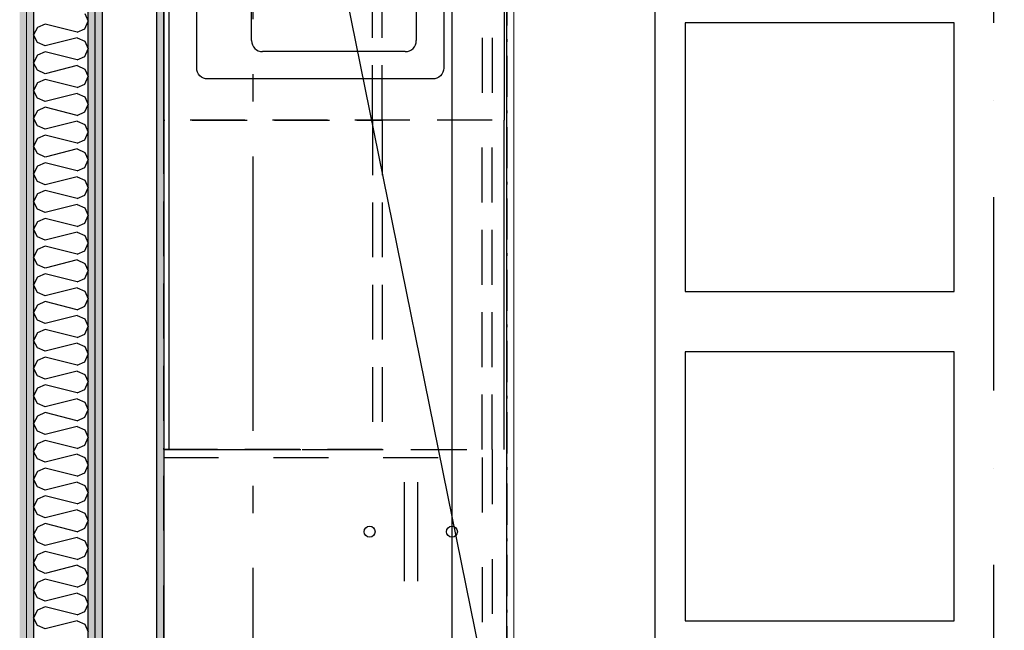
# Model space of a CAD drawing. Header units: millimetres. Extents: x -117798 to 93698, y -182207 to 252400.
# Tile 241 of 256: x -67898 to -66104, y -11379 to -10266. Entities that reach past the tile are written whole.
import ezdxf
from ezdxf.enums import TextEntityAlignment as Align

# ---------------------------------------------------------------- set-up
doc = ezdxf.new("R2010")
doc.units = ezdxf.units.MM
doc.header["$LTSCALE"] = 0.5
doc.header["$MEASUREMENT"] = 0
for name, pattern in [('Akselinje', [1500, 1000, -200, 100, -200]), ('Over snittplan', [260, 150, -50, 10, -50]), ('PLINE', [0]), ('Prikk & stiplet', [1340.555525, 705.555534, -352.777767, 0, -282.222223]), ('Stipling', [400, 200, -200]), ('Under snittplan', [300, 200, -100])]:
    doc.linetypes.add(name, pattern=pattern)
doc.layers.add('236- Innvendig kledning og overflate(Nye konstruksjoner)', color=7, linetype='Continuous', lineweight=0)
for name, color, linetype in [('242- Ikke-bærende innervegger (Skravur)(Nye konstruksjoner)', 7, 'Continuous'), ('242- Ikke-bærende innervegger(Nye konstruksjoner)', 7, 'Continuous'), ('245- Skjørt (Skravur)(Nye konstruksjoner)', 7, 'Continuous'), ('245- Skjørt(Nye konstruksjoner)', 7, 'Continuous'), ('246- Kledning og overflate (innervegger)(Nye konstruksjoner)', 7, 'Continuous'), ('256- Faste himlinger og overflatebehandling(Nye konstruksjoner)', 7, 'Continuous'), ('273- Kjøkkeninnredning(Nye konstruksjoner)', 7, 'Continuous'), ('82-- Modullinjer', 7, 'Continuous'), ('852- Snittmarkør', 7, 'Continuous'), ('862- M___Nettoareal(Nye konstruksjoner)', 7, 'Continuous'), ('862- M___Nettoareal(Polylinje)(Nye konstruksjoner)', 7, 'Continuous'), ('862- M___Nettoareal(Tekst)(Nye konstruksjoner)', 7, 'Continuous')]:
    doc.layers.add(name, color=color, linetype=linetype)
doc.styles.add('GENERATED_STYLE_1', font='arial.ttf')
doc.styles.add('GENERATED_STYLE_4', font='arial.ttf')
pattern_1 = [(270, (0, 0), (86.60254, 0), [0, -50]), (270, (43.3, -25), (86.60254, 0), [0, -50])]
pattern_2 = [(90, (0, 0), (-86.60254, 0), [0, -50]), (90, (-43.3, 25), (-86.60254, 0), [0, -50])]

# ---------------------------------------------------------------- blocks, each defined once
blk = doc.blocks.new('Personal_A-203_8', base_point=(-63784.6, -7535.4))
at = {"layer": '862- M___Nettoareal(Polylinje)(Nye konstruksjoner)', "linetype": 'PLINE', "flags": 128}
blk.add_lwpolyline([(-67635.7, -5151.9), (-67635.7, -8254.4), (-66998.2, -8254.4), (-66998.2, -8579.4), (-67635.7, -8579.4), (-67635.7, -11724.4), (-66998.2, -11724.4), (-66998.2, -11954.4), (-61678.2, -11954.4), (-61678.2, -11916.9), (-61540.7, -11916.9), (-61540.7, -8516.9), (-61678.2, -8516.9), (-61678.2, -8316.9), (-61540.7, -8316.9), (-61540.7, -4916.9), (-61678.2, -4916.9), (-61678.2, -4716.9), (-61540.7, -4716.9), (-61540.7, -3686.9), (-66305.1, -3686.9), (-67007.4, -5151.9)], close=True, dxfattribs=at)
at = {"layer": '862- M___Nettoareal(Tekst)(Nye konstruksjoner)', "style": 'GENERATED_STYLE_1'}
for tag, height, p in [('DUMMY_862', 150, (-63902.5, -7129.5)), ('ROOM_NAME', 150, (-63902.5, -7975.7)), ('DUMMY_861', 100, (-64059.6, -7575.4)), ('ROOM_NUMBER', 100, (-64059.6, -7964.2)), ('DUMMY_863', 100, (-63666.7, -7941.4))]:
    blk.add_attdef(tag, text='', height=height, rotation=90, dxfattribs=at).set_placement(p, align=Align.TOP_LEFT)
blk = doc.blocks.new('*X259')
at = {"layer": '242- Ikke-bærende innervegger (Skravur)(Nye konstruksjoner)', "linetype": 'PLINE'}
for p, q in [((-67779.7, -10255.1), (-67773.2, -10269)), ((-67851.9, -10274.3), (-67865.5, -10280.4)), ((-67793.2, -10288.9), (-67851.9, -10274.3)), ((-67779.7, -10282.8), (-67773.2, -10269)), ((-67865.5, -10280.4), (-67873.2, -10294.2)), ((-67865.5, -10308.1), (-67873.2, -10294.2)), ((-67793.2, -10288.9), (-67779.7, -10282.8)), ((-67851.9, -10314.2), (-67865.5, -10308.1)), ((-67793.2, -10299.6), (-67851.9, -10314.2)), ((-67793.2, -10299.6), (-67779.7, -10305.7)), ((-67779.7, -10305.7), (-67773.2, -10319.5)), ((-67865.5, -10331), (-67873.2, -10344.8)), ((-67851.9, -10324.9), (-67865.5, -10331)), ((-67793.2, -10339.5), (-67851.9, -10324.9)), ((-67779.7, -10333.4), (-67773.2, -10319.5)), ((-67865.5, -10358.6), (-67873.2, -10344.8)), ((-67793.2, -10339.5), (-67779.7, -10333.4)), ((-67851.9, -10364.8), (-67865.5, -10358.6)), ((-67793.2, -10350.1), (-67851.9, -10364.8)), ((-67793.2, -10350.1), (-67779.7, -10356.3)), ((-67779.7, -10356.3), (-67773.2, -10370.1)), ((-67865.5, -10381.6), (-67873.2, -10395.4)), ((-67851.9, -10375.4), (-67865.5, -10381.6)), ((-67793.2, -10390.1), (-67851.9, -10375.4)), ((-67793.2, -10390.1), (-67779.7, -10383.9)), ((-67779.7, -10383.9), (-67773.2, -10370.1)), ((-67865.5, -10409.2), (-67873.2, -10395.4)), ((-67793.2, -10400.7), (-67851.9, -10415.4)), ((-67793.2, -10400.7), (-67779.7, -10406.9)), ((-67851.9, -10415.4), (-67865.5, -10409.2)), ((-67779.7, -10406.9), (-67773.2, -10420.7)), ((-67779.7, -10434.5), (-67773.2, -10420.7)), ((-67865.5, -10432.2), (-67873.2, -10446)), ((-67851.9, -10426), (-67865.5, -10432.2)), ((-67793.2, -10440.7), (-67851.9, -10426)), ((-67793.2, -10440.7), (-67779.7, -10434.5)), ((-67865.5, -10459.8), (-67873.2, -10446)), ((-67793.2, -10451.3), (-67851.9, -10466)), ((-67793.2, -10451.3), (-67779.7, -10457.5)), ((-67779.7, -10457.5), (-67773.2, -10471.3)), ((-67851.9, -10466), (-67865.5, -10459.8)), ((-67779.7, -10485.1), (-67773.2, -10471.3)), ((-67865.5, -10482.8), (-67873.2, -10496.6)), ((-67851.9, -10476.6), (-67865.5, -10482.8)), ((-67793.2, -10491.3), (-67851.9, -10476.6)), ((-67793.2, -10491.3), (-67779.7, -10485.1)), ((-67865.5, -10510.4), (-67873.2, -10496.6)), ((-67851.9, -10516.6), (-67865.5, -10510.4)), ((-67793.2, -10501.9), (-67851.9, -10516.6)), ((-67793.2, -10501.9), (-67779.7, -10508.1)), ((-67779.7, -10508.1), (-67773.2, -10521.9)), ((-67851.9, -10527.2), (-67865.5, -10533.4)), ((-67793.2, -10541.9), (-67851.9, -10527.2)), ((-67779.7, -10535.7), (-67773.2, -10521.9)), ((-67865.5, -10533.4), (-67873.2, -10547.2)), ((-67865.5, -10561), (-67873.2, -10547.2)), ((-67793.2, -10541.9), (-67779.7, -10535.7)), ((-67851.9, -10567.2), (-67865.5, -10561)), ((-67793.2, -10552.5), (-67851.9, -10567.2)), ((-67793.2, -10552.5), (-67779.7, -10558.7)), ((-67779.7, -10558.7), (-67773.2, -10572.5)), ((-67851.9, -10577.8), (-67865.5, -10583.9)), ((-67793.2, -10592.4), (-67851.9, -10577.8)), ((-67779.7, -10586.3), (-67773.2, -10572.5)), ((-67865.5, -10583.9), (-67873.2, -10597.8)), ((-67865.5, -10611.6), (-67873.2, -10597.8)), ((-67793.2, -10592.4), (-67779.7, -10586.3)), ((-67851.9, -10617.7), (-67865.5, -10611.6)), ((-67793.2, -10603.1), (-67851.9, -10617.7)), ((-67793.2, -10603.1), (-67779.7, -10609.2)), ((-67779.7, -10609.2), (-67773.2, -10623.1)), ((-67865.5, -10634.5), (-67873.2, -10648.3)), ((-67851.9, -10628.4), (-67865.5, -10634.5)), ((-67793.2, -10643), (-67851.9, -10628.4)), ((-67793.2, -10643), (-67779.7, -10636.9)), ((-67779.7, -10636.9), (-67773.2, -10623.1)), ((-67865.5, -10662.2), (-67873.2, -10648.3)), ((-67793.2, -10653.7), (-67851.9, -10668.3)), ((-67793.2, -10653.7), (-67779.7, -10659.8)), ((-67851.9, -10668.3), (-67865.5, -10662.2)), ((-67779.7, -10659.8), (-67773.2, -10673.6)), ((-67865.5, -10685.1), (-67873.2, -10698.9)), ((-67851.9, -10679), (-67865.5, -10685.1)), ((-67793.2, -10693.6), (-67851.9, -10679)), ((-67793.2, -10693.6), (-67779.7, -10687.5)), ((-67779.7, -10687.5), (-67773.2, -10673.6)), ((-67865.5, -10712.8), (-67873.2, -10698.9)), ((-67793.2, -10704.2), (-67851.9, -10718.9)), ((-67793.2, -10704.2), (-67779.7, -10710.4)), ((-67851.9, -10718.9), (-67865.5, -10712.8)), ((-67779.7, -10710.4), (-67773.2, -10724.2)), ((-67779.7, -10738), (-67773.2, -10724.2)), ((-67865.5, -10735.7), (-67873.2, -10749.5)), ((-67851.9, -10729.5), (-67865.5, -10735.7)), ((-67793.2, -10744.2), (-67851.9, -10729.5)), ((-67793.2, -10744.2), (-67779.7, -10738)), ((-67865.5, -10763.3), (-67873.2, -10749.5)), ((-67793.2, -10754.8), (-67851.9, -10769.5)), ((-67793.2, -10754.8), (-67779.7, -10761)), ((-67779.7, -10761), (-67773.2, -10774.8)), ((-67851.9, -10769.5), (-67865.5, -10763.3)), ((-67851.9, -10780.1), (-67865.5, -10786.3)), ((-67793.2, -10794.8), (-67851.9, -10780.1)), ((-67779.7, -10788.6), (-67773.2, -10774.8)), ((-67865.5, -10786.3), (-67873.2, -10800.1)), ((-67793.2, -10794.8), (-67779.7, -10788.6)), ((-67865.5, -10813.9), (-67873.2, -10800.1)), ((-67851.9, -10820.1), (-67865.5, -10813.9)), ((-67793.2, -10805.4), (-67851.9, -10820.1)), ((-67793.2, -10805.4), (-67779.7, -10811.6)), ((-67779.7, -10811.6), (-67773.2, -10825.4)), ((-67851.9, -10830.7), (-67865.5, -10836.9)), ((-67793.2, -10845.4), (-67851.9, -10830.7)), ((-67779.7, -10839.2), (-67773.2, -10825.4)), ((-67865.5, -10836.9), (-67873.2, -10850.7)), ((-67865.5, -10864.5), (-67873.2, -10850.7)), ((-67793.2, -10845.4), (-67779.7, -10839.2)), ((-67851.9, -10870.7), (-67865.5, -10864.5)), ((-67793.2, -10856), (-67851.9, -10870.7)), ((-67793.2, -10856), (-67779.7, -10862.2)), ((-67779.7, -10862.2), (-67773.2, -10876)), ((-67865.5, -10887.5), (-67873.2, -10901.3)), ((-67851.9, -10881.3), (-67865.5, -10887.5)), ((-67793.2, -10896), (-67851.9, -10881.3)), ((-67779.7, -10889.8), (-67773.2, -10876)), ((-67865.5, -10915.1), (-67873.2, -10901.3)), ((-67793.2, -10896), (-67779.7, -10889.8)), ((-67851.9, -10921.3), (-67865.5, -10915.1)), ((-67793.2, -10906.6), (-67851.9, -10921.3)), ((-67793.2, -10906.6), (-67779.7, -10912.8)), ((-67779.7, -10912.8), (-67773.2, -10926.6)), ((-67865.5, -10938.1), (-67873.2, -10951.9)), ((-67851.9, -10931.9), (-67865.5, -10938.1)), ((-67793.2, -10946.6), (-67851.9, -10931.9)), ((-67793.2, -10946.6), (-67779.7, -10940.4)), ((-67779.7, -10940.4), (-67773.2, -10926.6)), ((-67865.5, -10965.7), (-67873.2, -10951.9)), ((-67793.2, -10957.2), (-67851.9, -10971.8)), ((-67793.2, -10957.2), (-67779.7, -10963.3)), ((-67851.9, -10971.8), (-67865.5, -10965.7)), ((-67779.7, -10963.3), (-67773.2, -10977.2)), ((-67779.7, -10991), (-67773.2, -10977.2)), ((-67865.5, -10988.6), (-67873.2, -11002.5)), ((-67851.9, -10982.5), (-67865.5, -10988.6)), ((-67793.2, -10997.1), (-67851.9, -10982.5)), ((-67793.2, -10997.1), (-67779.7, -10991)), ((-67865.5, -11016.3), (-67873.2, -11002.5)), ((-67793.2, -11007.8), (-67851.9, -11022.4)), ((-67793.2, -11007.8), (-67779.7, -11013.9)), ((-67851.9, -11022.4), (-67865.5, -11016.3)), ((-67779.7, -11013.9), (-67773.2, -11027.7)), ((-67779.7, -11041.6), (-67773.2, -11027.7)), ((-67865.5, -11039.2), (-67873.2, -11053)), ((-67851.9, -11033.1), (-67865.5, -11039.2)), ((-67793.2, -11047.7), (-67851.9, -11033.1)), ((-67793.2, -11047.7), (-67779.7, -11041.6)), ((-67865.5, -11066.9), (-67873.2, -11053)), ((-67851.9, -11073), (-67865.5, -11066.9)), ((-67793.2, -11058.4), (-67851.9, -11073)), ((-67793.2, -11058.4), (-67779.7, -11064.5)), ((-67779.7, -11064.5), (-67773.2, -11078.3)), ((-67851.9, -11083.6), (-67865.5, -11089.8)), ((-67793.2, -11098.3), (-67851.9, -11083.6)), ((-67779.7, -11092.1), (-67773.2, -11078.3)), ((-67865.5, -11089.8), (-67873.2, -11103.6)), ((-67793.2, -11098.3), (-67779.7, -11092.1)), ((-67865.5, -11117.4), (-67873.2, -11103.6)), ((-67851.9, -11123.6), (-67865.5, -11117.4)), ((-67793.2, -11108.9), (-67851.9, -11123.6)), ((-67793.2, -11108.9), (-67779.7, -11115.1)), ((-67779.7, -11115.1), (-67773.2, -11128.9)), ((-67851.9, -11134.2), (-67865.5, -11140.4)), ((-67793.2, -11148.9), (-67851.9, -11134.2)), ((-67779.7, -11142.7), (-67773.2, -11128.9)), ((-67865.5, -11140.4), (-67873.2, -11154.2)), ((-67865.5, -11168), (-67873.2, -11154.2)), ((-67793.2, -11148.9), (-67779.7, -11142.7)), ((-67851.9, -11174.2), (-67865.5, -11168)), ((-67793.2, -11159.5), (-67851.9, -11174.2)), ((-67793.2, -11159.5), (-67779.7, -11165.7)), ((-67779.7, -11165.7), (-67773.2, -11179.5)), ((-67865.5, -11191), (-67873.2, -11204.8)), ((-67851.9, -11184.8), (-67865.5, -11191)), ((-67793.2, -11199.5), (-67851.9, -11184.8)), ((-67779.7, -11193.3), (-67773.2, -11179.5)), ((-67865.5, -11218.6), (-67873.2, -11204.8)), ((-67793.2, -11210.1), (-67851.9, -11224.8)), ((-67793.2, -11199.5), (-67779.7, -11193.3)), ((-67793.2, -11210.1), (-67779.7, -11216.3)), ((-67851.9, -11224.8), (-67865.5, -11218.6)), ((-67779.7, -11216.3), (-67773.2, -11230.1)), ((-67865.5, -11241.6), (-67873.2, -11255.4)), ((-67851.9, -11235.4), (-67865.5, -11241.6)), ((-67793.2, -11250.1), (-67851.9, -11235.4)), ((-67793.2, -11250.1), (-67779.7, -11243.9)), ((-67779.7, -11243.9), (-67773.2, -11230.1)), ((-67865.5, -11269.2), (-67873.2, -11255.4)), ((-67793.2, -11260.7), (-67851.9, -11275.4)), ((-67793.2, -11260.7), (-67779.7, -11266.9)), ((-67851.9, -11275.4), (-67865.5, -11269.2)), ((-67779.7, -11266.9), (-67773.2, -11280.7)), ((-67779.7, -11294.5), (-67773.2, -11280.7)), ((-67865.5, -11292.2), (-67873.2, -11306)), ((-67851.9, -11286), (-67865.5, -11292.2)), ((-67793.2, -11300.7), (-67851.9, -11286)), ((-67793.2, -11300.7), (-67779.7, -11294.5)), ((-67865.5, -11319.8), (-67873.2, -11306)), ((-67793.2, -11311.3), (-67851.9, -11325.9)), ((-67793.2, -11311.3), (-67779.7, -11317.4)), ((-67779.7, -11317.4), (-67773.2, -11331.3)), ((-67851.9, -11325.9), (-67865.5, -11319.8)), ((-67779.7, -11345.1), (-67773.2, -11331.3)), ((-67865.5, -11342.7), (-67873.2, -11356.6)), ((-67851.9, -11336.6), (-67865.5, -11342.7)), ((-67793.2, -11351.2), (-67851.9, -11336.6)), ((-67793.2, -11351.2), (-67779.7, -11345.1)), ((-67865.5, -11370.4), (-67873.2, -11356.6)), ((-67851.9, -11376.5), (-67865.5, -11370.4)), ((-67793.2, -11361.9), (-67851.9, -11376.5)), ((-67793.2, -11361.9), (-67779.7, -11368)), ((-67779.7, -11368), (-67773.2, -11381.8))]:
    blk.add_line(p, q, dxfattribs=at)
blk = doc.blocks.new('Underskap[184]', base_point=(-67635.7, -9849.4))
at = {"layer": '273- Kjøkkeninnredning(Nye konstruksjoner)', "linetype": 'Under snittplan'}
for p, q in [((-67635.7, -10449.4), (-67635.7, -9849.4)), ((-67635.7, -9849.4), (-67037.7, -9849.4)), ((-67055.7, -9849.4), (-67055.7, -10449.4)), ((-67037.7, -9849.4), (-67037.7, -10449.4)), ((-67037.7, -10449.4), (-67635.7, -10449.4))]:
    blk.add_line(p, q, dxfattribs=at)
at = {"layer": '273- Kjøkkeninnredning(Nye konstruksjoner)', "linetype": 'PLINE'}
for p, q in [((-67635.7, -10449.4), (-67635.7, -9849.4)), ((-67015.7, -9849.4), (-67015.7, -10449.4)), ((-67455.7, -9974.4), (-67195.7, -9974.4)), ((-67475.7, -10304.4), (-67475.7, -9994.4)), ((-67175.7, -9994.4), (-67175.7, -10304.4)), ((-67195.7, -10324.4), (-67455.7, -10324.4))]:
    blk.add_line(p, q, dxfattribs=at)
at = {"layer": '273- Kjøkkeninnredning(Nye konstruksjoner)', "linetype": 'PLINE', "flags": 128}
for points in [[(-67125.7, -9944.4), (-67125.7, -10354.4, -0.414214), (-67145.7, -10374.4), (-67555.7, -10374.4, -0.414214), (-67575.7, -10354.4), (-67575.7, -9944.4, -0.414214), (-67555.7, -9924.4), (-67145.7, -9924.4, -0.414214)], [(-67504.7, -10129.5), (-67504.7, -10140.4), (-67555.7, -10140.4, 1), (-67555.7, -10158.4), (-67504.7, -10158.4), (-67504.7, -10169.4), (-67569.7, -10169.4), (-67569.7, -10129.5)], [(-67357.8, -10140.4, -1), (-67357.8, -10158.4), (-67555.7, -10158.4, -1), (-67555.7, -10140.4)]]:
    blk.add_lwpolyline(points, format="xyb", close=True, dxfattribs=at)
for points in [[(-67468.7, -10129.7), (-67468.7, -10140.4), (-67503.7, -10140.4), (-67503.7, -10129.7)], [(-67468.7, -10169.1), (-67503.7, -10169.1), (-67503.7, -10158.4), (-67468.7, -10158.4)]]:
    blk.add_lwpolyline(points, close=True, dxfattribs=at)
at = {"layer": '273- Kjøkkeninnredning(Nye konstruksjoner)', "linetype": 'PLINE'}
blk.add_circle((-67375.7, -10149.4), 30, dxfattribs=at)
for centre, start, end in [((-67455.7, -9994.4), 90, 180), ((-67195.7, -9994.4), 0, 90), ((-67455.7, -10304.4), 180, 270), ((-67195.7, -10304.4), 270, 0)]:
    blk.add_arc(centre, 20, start, end, dxfattribs=at)
blk = doc.blocks.new('Overskap[188]', base_point=(-67635.7, -10449.4))
at = {"layer": '273- Kjøkkeninnredning(Nye konstruksjoner)', "linetype": 'Under snittplan'}
blk.add_line((-67255.7, -10449.4), (-67255.7, -9849.4), dxfattribs=at)
at = {"layer": '273- Kjøkkeninnredning(Nye konstruksjoner)', "linetype": 'Under snittplan', "flags": 128}
blk.add_lwpolyline([(-67237.7, -10449.4), (-67237.7, -9849.4), (-67635.7, -9849.4), (-67635.7, -10449.4)], close=True, dxfattribs=at)
blk = doc.blocks.new('Standard grid marker[211]', base_point=(-67473.2, 26434.4))
at = {"layer": '82-- Modullinjer', "linetype": 'Akselinje'}
blk.add_line((-67473.2, 26234.4), (-67473.2, -50374.4), dxfattribs=at)
at = {"layer": '82-- Modullinjer', "style": 'GENERATED_STYLE_4'}
for tag, p in [('AC_MarkerText_1_0', (-67600.7, 26644.4)), ('AC_MarkerText_1_1', (-67600.7, -50864.4))]:
    blk.add_attdef(tag, text='', height=175, rotation=90, dxfattribs=at).set_placement(p, align=Align.TOP_CENTER)
blk = doc.blocks.new('Underskap[234]', base_point=(-67635.7, -11049.4))
at = {"layer": '273- Kjøkkeninnredning(Nye konstruksjoner)', "linetype": 'Under snittplan'}
for p, q in [((-67037.7, -10449.4), (-67635.7, -10449.4)), ((-67635.7, -10449.4), (-67635.7, -11049.4)), ((-67055.7, -11049.4), (-67055.7, -10449.4)), ((-67037.7, -11049.4), (-67037.7, -10449.4)), ((-67635.7, -11049.4), (-67037.7, -11049.4))]:
    blk.add_line(p, q, dxfattribs=at)
at = {"layer": '273- Kjøkkeninnredning(Nye konstruksjoner)', "linetype": 'PLINE'}
for p, q in [((-67635.7, -10449.4), (-67635.7, -11049.4)), ((-67015.7, -11049.4), (-67015.7, -10449.4))]:
    blk.add_line(p, q, dxfattribs=at)
blk = doc.blocks.new('Overskap[235]', base_point=(-67635.7, -10449.4))
at = {"layer": '273- Kjøkkeninnredning(Nye konstruksjoner)', "linetype": 'Under snittplan'}
blk.add_line((-67255.7, -10449.4), (-67255.7, -11049.4), dxfattribs=at)
at = {"layer": '273- Kjøkkeninnredning(Nye konstruksjoner)', "linetype": 'Under snittplan', "flags": 128}
blk.add_lwpolyline([(-67237.7, -10449.4), (-67237.7, -11049.4), (-67635.7, -11049.4), (-67635.7, -10449.4)], close=True, dxfattribs=at)
blk = doc.blocks.new('Høyskap[254]', base_point=(-67635.7, -11049.4))
at = {"layer": '273- Kjøkkeninnredning(Nye konstruksjoner)', "linetype": 'Stipling'}
for p, q in [((-67635.7, -11064.4), (-67055.7, -11064.4)), ((-67055.7, -11064.4), (-67055.7, -11664.4)), ((-67055.7, -11664.4), (-67635.7, -11664.4))]:
    blk.add_line(p, q, dxfattribs=at)
at = {"layer": '273- Kjøkkeninnredning(Nye konstruksjoner)', "linetype": 'Stipling', "flags": 128}
blk.add_lwpolyline([(-67037.7, -11049.4), (-67037.7, -11724.4), (-67635.7, -11724.4), (-67635.7, -11049.4)], close=True, dxfattribs=at)

msp = doc.modelspace()

# ---------------------------------------------------------------- hatches: boundary and pattern name
at = {"layer": '242- Ikke-bærende innervegger (Skravur)(Nye konstruksjoner)', "linetype": 'Continuous'}
h = msp.add_hatch(dxfattribs=at)
h.set_pattern_fill('Gips', color=256, style=0, pattern_type=2)
h.set_pattern_definition(pattern_1)
h.paths.add_polyline_path([(-67898.2, -5014.4), (-67898.2, -12016.9), (-67885.7, -12016.9), (-67885.7, -5014.4)])
h = msp.add_hatch(dxfattribs=at)
h.set_pattern_fill('Gips', color=256, style=0, pattern_type=2)
h.set_pattern_definition(pattern_1)
h.paths.add_polyline_path([(-67885.7, -5026.9), (-67885.7, -12016.9), (-67873.2, -12016.9), (-67873.2, -5026.9)])
h = msp.add_hatch(dxfattribs=at)
h.set_pattern_fill('Gips', color=256, style=0, pattern_type=2)
h.set_pattern_definition(pattern_1)
h.paths.add_polyline_path([(-67773.2, -5139.4), (-67773.2, -12016.9), (-67760.7, -12016.9), (-67760.7, -5139.4)])
h = msp.add_hatch(dxfattribs=at)
h.set_pattern_fill('Gips', color=256, style=0, pattern_type=2)
h.set_pattern_definition(pattern_1)
h.paths.add_polyline_path([(-67760.7, -5151.9), (-67760.7, -12016.9), (-67748.2, -12016.9), (-67748.2, -5151.9)])
h = msp.add_hatch(dxfattribs=at)
h.set_pattern_fill('Gips', color=256, style=0, pattern_type=2)
h.set_pattern_definition(pattern_2)
h.paths.add_polyline_path([(-67635.7, -11724.4), (-67635.7, -5151.9), (-67648.2, -5151.9), (-67648.2, -11724.4)])
at = {"layer": '245- Skjørt (Skravur)(Nye konstruksjoner)', "linetype": 'Continuous'}
h = msp.add_hatch(dxfattribs=at)
h.set_pattern_fill('Gips', color=256, style=0, pattern_type=2)
h.set_pattern_definition(pattern_2)
h.paths.add_polyline_path([(-66998.2, -11724.4), (-66998.2, -8579.4), (-67010.7, -8579.4), (-67010.7, -11724.4)])

# ---------------------------------------------------------------- linework, layer by layer
at = {"layer": '236- Innvendig kledning og overflate(Nye konstruksjoner)', "linetype": 'PLINE'}
msp.add_line((-67885.7, -5026.9), (-67885.7, -12016.9), dxfattribs=at)
at = {"layer": '236- Innvendig kledning og overflate(Nye konstruksjoner)', "linetype": 'PLINE', "flags": 128}
for points in [[(-67748.2, -12016.9), (-67748.2, -5151.9)], [(-67635.7, -11724.4), (-67635.7, -5151.9)], [(-66998.2, -11724.4), (-66998.2, -8579.4)]]:
    msp.add_lwpolyline(points, dxfattribs=at)
at = {"layer": '242- Ikke-bærende innervegger(Nye konstruksjoner)', "linetype": 'PLINE'}
for p, q in [((-67873.2, -5126.9), (-67873.2, -12016.9)), ((-67773.2, -12016.9), (-67773.2, -5126.9)), ((-67760.7, -12016.9), (-67760.7, -5139.4)), ((-67648.2, -11736.9), (-67648.2, -5151.9))]:
    msp.add_line(p, q, dxfattribs=at)
at = {"layer": '242- Ikke-bærende innervegger(Nye konstruksjoner)', "linetype": 'PLINE', "flags": 128}
msp.add_lwpolyline([(-67748.2, -5151.9), (-67748.2, -11836.9)], dxfattribs=at)
at = {"layer": '245- Skjørt(Nye konstruksjoner)', "linetype": 'PLINE'}
msp.add_line((-67010.7, -11724.4), (-67010.7, -8579.4), dxfattribs=at)
at = {"layer": '245- Skjørt(Nye konstruksjoner)', "linetype": 'PLINE', "flags": 128}
msp.add_lwpolyline([(-67110.7, -8579.4), (-67110.7, -11724.4)], dxfattribs=at)
at = {"layer": '246- Kledning og overflate (innervegger)(Nye konstruksjoner)', "linetype": 'PLINE', "flags": 128}
for points in [[(-67635.7, -8579.4), (-67635.7, -11049.4)], [(-67625.7, -11049.4), (-67625.7, -8579.4)], [(-67635.7, -11049.4), (-67625.7, -11049.4)]]:
    msp.add_lwpolyline(points, dxfattribs=at)
at = {"layer": '256- Faste himlinger og overflatebehandling(Nye konstruksjoner)', "linetype": 'PLINE'}
msp.add_line((-66998.2, -11724.4), (-67635.7, -8579.4), dxfattribs=at)
at = {"layer": '256- Faste himlinger og overflatebehandling(Nye konstruksjoner)', "linetype": 'Over snittplan', "flags": 128}
for points in [[(-67010.7, -11921.9), (-67010.7, -8511.9)], [(-67010.7, -8511.9), (-67010.7, -11921.9)]]:
    msp.add_lwpolyline(points, dxfattribs=at)
at = {"layer": '256- Faste himlinger og overflatebehandling(Nye konstruksjoner)', "linetype": 'PLINE', "flags": 128}
msp.add_lwpolyline([(-67010.7, -11724.4), (-67010.7, -8579.4), (-67635.7, -8579.4), (-67635.7, -11724.4)], close=True, dxfattribs=at)
at = {"layer": '256- Faste himlinger og overflatebehandling(Nye konstruksjoner)', "linetype": 'PLINE'}
for points in [[(-64340.7, -11416.9), (-66740.7, -11416.9), (-66740.7, -10216.9), (-64340.7, -10216.9)], [(-66195.7, -10761.9), (-66195.7, -10271.9), (-66685.7, -10271.9), (-66685.7, -10761.9)], [(-66195.7, -11361.9), (-66195.7, -10871.9), (-66685.7, -10871.9), (-66685.7, -11361.9)]]:
    msp.add_lwpolyline(points, close=True, dxfattribs=at)
at = {"layer": '273- Kjøkkeninnredning(Nye konstruksjoner)', "linetype": 'PLINE'}
for p, q in [((-67197.7, -11109.4), (-67197.7, -11289.4)), ((-67173.7, -11109.4), (-67173.7, -11289.4))]:
    msp.add_line(p, q, dxfattribs=at)
for centre in [(-67260.7, -11199.4), (-67110.7, -11199.4)]:
    msp.add_circle(centre, 10, dxfattribs=at)
at = {"layer": '852- Snittmarkør', "linetype": 'Prikk & stiplet'}
msp.add_line((-66123.2, -49153.9), (-66123.2, 6068), dxfattribs=at)

# ---------------------------------------------------------------- block references
at = {"layer": '242- Ikke-bærende innervegger(Nye konstruksjoner)'}
msp.add_blockref('*X259', (0, 0), dxfattribs=at)
at = {"layer": '273- Kjøkkeninnredning(Nye konstruksjoner)', "linetype": 'PLINE'}
for name, p in [('Underskap[184]', (-67635.7, -9849.4)), ('Overskap[188]', (-67635.7, -10449.4)), ('Underskap[234]', (-67635.7, -11049.4)), ('Overskap[235]', (-67635.7, -10449.4))]:
    msp.add_blockref(name, p, dxfattribs=at)
at = {"layer": '273- Kjøkkeninnredning(Nye konstruksjoner)', "linetype": 'Stipling'}
msp.add_blockref('Høyskap[254]', (-67635.7, -11049.4), dxfattribs=at)
at = {"layer": '82-- Modullinjer', "linetype": 'PLINE'}
msp.add_blockref('Standard grid marker[211]', (-67473.2, 26434.4), dxfattribs=at)
at = {"layer": '862- M___Nettoareal(Nye konstruksjoner)', "linetype": 'Continuous'}
msp.add_blockref('Personal_A-203_8', (-63784.6, -7535.4), dxfattribs=at)

# ---------------------------------------------------------------- texts
at = {"layer": '256- Faste himlinger og overflatebehandling(Nye konstruksjoner)', "linetype": 'Continuous', "insert": (-69091.8, -10598.2), "char_height": 125, "attachment_point": 1, "rotation": 316.7453, "style": 'GENERATED_STYLE_1'}
msp.add_mtext('\\A1;{\\pql;\\fArial|b0|i0|c0|p0;\\W1.000000;Skråande gipshimling}', dxfattribs=at)

doc.saveas('drawing.dxf')
